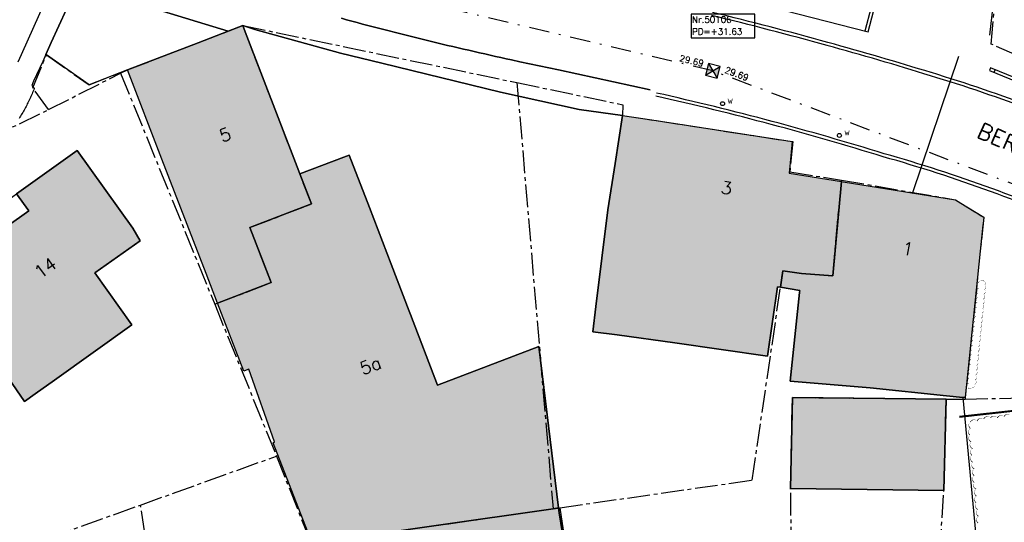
# Model space of a CAD drawing. Header units: metres. Extents: x 202952 to 203755, y 349031 to 349702.
# Tile 49 of 84: x 203266 to 203328, y 349410 to 349442. Entities that reach past the tile are written whole.
import ezdxf
from ezdxf.enums import TextEntityAlignment as Align

# ---------------------------------------------------------------- set-up
doc = ezdxf.new("R2010")
doc.units = ezdxf.units.M
doc.linetypes.add('1-200 CENTER', pattern=[4.28625, 2.8575, -0.47625, 0.47625, -0.47625])
doc.linetypes.add('1-200 DASHDOT', pattern=[2.54, 1.27, -0.635, 0, -0.635])
for name, color, linetype in [('bgt.onbegroeidterreindeel', 252, 'Continuous'), ('PH-ALG-WERKGRENS', 3, '1-200 WERKGRENS'), ('PH-BEST-BEBOUWING', 1, 'Continuous'), ('PH-BEST-BEBOUWING-ARCERING', 254, 'Continuous'), ('PH-BEST-BEGROEIIING', 252, 'Continuous'), ('PH-BEST-HAAG-VERWIJDEREN', 96, '1-200 BLOKHAAG'), ('PH-BEST-HUISNUMMER', 7, 'Continuous'), ('PH-BEST-KADASTRALE-GRENS', 240, '1-200 CENTER'), ('PH-BEST-MUUR-INDICATIEF INGETEKEND', 1, 'Continuous'), ('PH-BEST-PUT-HANDHAVEN', 44, 'Continuous'), ('PH-BEST-RIO-HANDHAVEN-GEMENGD', 44, '1-200 DASHDOT'), ('PH-BEST-RIO-TEKST-PUTTENSTAAT', 8, 'Continuous'), ('PH-BEST-RIO-TEKST-VLOEIVLAK', 8, 'Continuous'), ('PH-BEST-STRAATNAAM-RIOLERING', 7, 'Continuous'), ('PH-BEST-WEGDEEL', 254, 'Continuous'), ('PH-INM-AFSLUITER WATER', 6, 'Continuous'), ('PH-INM-KANTVERHARDING', 9, 'Continuous'), ('PH-OPBREEK-BEGROEIING', 96, 'Continuous')]:
    doc.layers.add(name, color=color, linetype=linetype)
doc.styles.add('ISO', font='ISO')
doc.styles.add('ROMANS', font='romans.shx')
doc.linetypes.add('1-200 BLOKHAAG', pattern='A,0,-0.035,[1,Gras.shx,S=5,R=0,X=0,Y=0.0025],-0.475', length=0.51)
doc.linetypes.add('1-200 WERKGRENS', pattern='A,1.5,-0.6,["WERK",ROMANS,S=0.24,R=0,X=-0.5,Y=-0.12],-0.45', length=2.55)

# ---------------------------------------------------------------- blocks, each defined once
blk = doc.blocks.new('65')
at = {"color": 0}
blk.add_circle((0, 0), 0.25, dxfattribs=at)
at = {"color": 0, "style": 'ISO'}
blk.add_attdef('65', (0.6, 0), '', height=0.9, dxfattribs=at)
blk = doc.blocks.new('*U26')
h = blk.add_hatch(color=256)
h.paths.add_polyline_path([(0, 0), (-0.375, 0.375), (-0.375, -0.375)])
h.paths.add_polyline_path([(0.375, 0.375), (0, 0), (0.375, -0.375)])
for p, q in [((-0.375, -0.375), (0.375, 0.375)), ((-0.375, 0.375), (0.375, -0.375))]:
    blk.add_line(p, q)
blk.add_lwpolyline([(-0.375, -0.375), (0.375, -0.375), (0.375, 0.375), (-0.375, 0.375)], close=True)
blk = doc.blocks.new('Puttenstaat bestaand')
blk.add_wipeout([(0, 0), (4, 0), (4, 1.5), (0, 1.5)])
blk.add_lwpolyline([(0, 0), (4, 0), (4, 1.5), (0, 1.5)], close=True)
at = {"style": 'ROMANS'}
for tag, p in [('NR', (0.066, 0.955)), ('PD', (0.066, 0.203))]:
    blk.add_attdef(tag, p, '', height=0.4, dxfattribs=at)

msp = doc.modelspace()

# ---------------------------------------------------------------- hatches: boundary and pattern name
at = {"layer": 'PH-BEST-BEBOUWING-ARCERING'}
h = msp.add_hatch(color=256, dxfattribs=at)
h.paths.add_polyline_path([(203272.72, 349438.81), (203277.149, 349440.51), (203279.043, 349441.238), (203279.96, 349441.59), (203280.108, 349441.205), (203283.371, 349432.711), (203283.54, 349432.27), (203284.263, 349430.388), (203280.408, 349428.907), (203281.734, 349425.453), (203278.378, 349424.163), (203277.654, 349426.03), (203274.87, 349433.21)], flags=17)
h.paths.add_polyline_path([(203278.378, 349424.163), (203281.734, 349425.453), (203280.408, 349428.907), (203284.263, 349430.388), (203283.54, 349432.27), (203286.29, 349433.326), (203286.64, 349433.46), (203287.908, 349430.157), (203289.268, 349426.615), (203290.403, 349423.658), (203290.48, 349423.458), (203292.185, 349419.018), (203298.528, 349421.433), (203299.761, 349411.306), (203299.427, 349411.258), (203284.31, 349409.082), (203281.855, 349415.399), (203281.944, 349415.446), (203280.346, 349420.011), (203280.162, 349419.944), (203280.032, 349419.897)], flags=16)
h.paths.add_polyline_path([(203264.22, 349420.92), (203260.73, 349425.8), (203263.278, 349427.623), (203265.153, 349428.964), (203266.53, 349429.95), (203265.76, 349431.02), (203269.56, 349433.74), (203273.05, 349428.86), (203273.526, 349428.074), (203270.676, 349426.063), (203273.003, 349422.792), (203268.147, 349419.329), (203266.939, 349418.468), (203266.258, 349417.982)], flags=16)
msp.add_hatch(color=256, dxfattribs=at).paths.add_polyline_path([(203314.353, 349433.405), (203314.438, 349434.305), (203305.901, 349435.624), (203303.79, 349435.95), (203303.322, 349432.936), (203302.87, 349430.02), (203302.11, 349423.955), (203301.912, 349422.37), (203303.44, 349422.165), (203307.074, 349421.678), (203312.883, 349420.83), (203313.519, 349425.186), (203313.699, 349425.157), (203313.852, 349426.196), (203315.019, 349426.03), (203316.977, 349425.879), (203317.52, 349431.796), (203314.25, 349432.32)])
h = msp.add_hatch(color=256, dxfattribs=at)
h.paths.add_polyline_path([(203325.29, 349418.23), (203325.145, 349418.245), (203324.114, 349418.35), (203319.32, 349418.84), (203314.31, 349419.273), (203314.894, 349424.839), (203314.907, 349424.962), (203313.699, 349425.157), (203313.852, 349426.196), (203315.019, 349426.03), (203316.977, 349425.879), (203317.52, 349431.796), (203317.626, 349431.779), (203324.68, 349430.65), (203325.006, 349430.447), (203326.45, 349429.55), (203326.426, 349429.314), (203326.399, 349429.049)], flags=16)
h.paths.add_polyline_path([(203323.94, 349412.392), (203314.334, 349412.522), (203314.444, 349418.238), (203324.102, 349418.143)], flags=17)
h = msp.add_hatch(color=256, dxfattribs=at)
h.paths.add_polyline_path([(203325.291, 349418.23), (203325.146, 349418.245), (203324.115, 349418.35), (203319.321, 349418.84), (203314.311, 349419.273), (203314.895, 349424.839), (203314.908, 349424.962), (203313.7, 349425.157), (203313.853, 349426.196), (203315.02, 349426.03), (203316.978, 349425.879), (203317.521, 349431.796), (203317.627, 349431.779), (203324.681, 349430.65), (203325.007, 349430.447), (203326.451, 349429.55), (203326.427, 349429.314), (203326.4, 349429.049)])
h.paths.add_polyline_path([(203323.941, 349412.392), (203314.335, 349412.522), (203314.445, 349418.238), (203324.103, 349418.143)])
h = msp.add_hatch(color=256, dxfattribs=at)
h.paths.add_polyline_path([(203280.79, 349388.684), (203279.901, 349393.895), (203279.778, 349394.615), (203279.375, 349394.56), (203278.901, 349394.495), (203278.801, 349395.286), (203278.494, 349397.715), (203278.016, 349401.503), (203285.622, 349402.702), (203286.135, 349401.097), (203287.762, 349396.012), (203288.189, 349396.059), (203289.37, 349389.09), (203289.483, 349388.363), (203290.29, 349383.16), (203288.596, 349382.897), (203281.85, 349381.85), (203281.772, 349382.354)], flags=17)
h.paths.add_polyline_path([(203288.438, 349399.677), (203287.777, 349399.558), (203286.277, 349408.402), (203284.686, 349408.115), (203284.31, 349409.082), (203299.427, 349411.258), (203299.761, 349411.306), (203299.799, 349410.998), (203300.146, 349408.919), (203301.051, 349403.503), (203301.284, 349402.106), (203301.971, 349402.222), (203303.486, 349392.63), (203303.875, 349392.724), (203312.087, 349393.82), (203312.37, 349392.52), (203313.35, 349386.6), (203295.472, 349383.631), (203295.112, 349383.571), (203291.37, 349382.95), (203291.305, 349383.34), (203290.637, 349387.381), (203290.39, 349388.87)], flags=16)
h = msp.add_hatch(color=256, dxfattribs=at)
h.paths.add_polyline_path([(203280.791, 349388.684), (203279.902, 349393.895), (203279.779, 349394.615), (203279.376, 349394.56), (203278.902, 349394.495), (203278.802, 349395.286), (203278.495, 349397.715), (203278.017, 349401.503), (203285.623, 349402.702), (203286.136, 349401.097), (203287.763, 349396.012), (203288.19, 349396.059), (203289.371, 349389.09), (203289.484, 349388.363), (203290.291, 349383.16), (203288.597, 349382.897), (203281.851, 349381.85), (203281.773, 349382.354)])
h.paths.add_polyline_path([(203288.439, 349399.677), (203287.778, 349399.558), (203286.278, 349408.402), (203284.687, 349408.115), (203284.311, 349409.082), (203299.428, 349411.258), (203299.762, 349411.306), (203299.8, 349410.998), (203300.147, 349408.919), (203301.052, 349403.503), (203301.285, 349402.106), (203301.972, 349402.222), (203303.487, 349392.63), (203303.876, 349392.724), (203312.088, 349393.82), (203312.371, 349392.52), (203313.351, 349386.6), (203295.473, 349383.631), (203295.113, 349383.571), (203291.371, 349382.95), (203291.306, 349383.34), (203290.638, 349387.381), (203290.391, 349388.87)])

# ---------------------------------------------------------------- linework, layer by layer
at = {"layer": 'bgt.onbegroeidterreindeel'}
msp.add_lwpolyline([(203300.146, 349408.919), (203299.799, 349410.998), (203299.761, 349411.306), (203298.528, 349421.433), (203292.185, 349419.018), (203290.48, 349423.458), (203290.403, 349423.658), (203289.268, 349426.615), (203287.908, 349430.157), (203286.64, 349433.46), (203286.29, 349433.326), (203283.54, 349432.27), (203283.54, 349432.27), (203283.371, 349432.711), (203280.108, 349441.205), (203279.96, 349441.59), (203280.71, 349441.346), (203286.084, 349439.85), (203288.678, 349439.219), (203296.132, 349437.41), (203301.057, 349436.322), (203303.79, 349435.95), (203303.322, 349432.936), (203302.87, 349430.02), (203302.11, 349423.955), (203301.912, 349422.37), (203303.44, 349422.165), (203307.074, 349421.678), (203312.883, 349420.83), (203313.519, 349425.186), (203313.699, 349425.157), (203314.907, 349424.962), (203314.894, 349424.839), (203314.31, 349419.273), (203319.32, 349418.84), (203324.114, 349418.35), (203325.145, 349418.245), (203326.551, 349403.101)], dxfattribs=at)
for points in [[(203264.22, 349420.92), (203266.258, 349417.982), (203266.939, 349418.468), (203268.147, 349419.329), (203273.003, 349422.792), (203270.676, 349426.063), (203273.526, 349428.074), (203273.05, 349428.86), (203269.56, 349433.74), (203265.76, 349431.02), (203266.53, 349429.95), (203265.153, 349428.964), (203263.278, 349427.623), (203260.73, 349425.8), (203264.22, 349420.92)], [(203323.94, 349412.392), (203324.102, 349418.143), (203314.444, 349418.238), (203314.334, 349412.522), (203323.94, 349412.392)]]:
    msp.add_lwpolyline(points, close=True, dxfattribs=at)
at = {"layer": 'PH-ALG-WERKGRENS'}
msp.add_lwpolyline([(203321.986, 349431.055), (203324.889, 349439.673)], dxfattribs=at)
at = {"layer": 'PH-BEST-BEBOUWING'}
for points in [[(203272.72, 349438.81), (203277.149, 349440.51), (203279.043, 349441.238), (203279.96, 349441.59), (203280.108, 349441.205), (203283.371, 349432.711), (203283.54, 349432.27), (203284.263, 349430.388), (203280.408, 349428.907), (203281.734, 349425.453), (203278.378, 349424.163), (203277.654, 349426.03), (203274.87, 349433.21), (203272.72, 349438.81)], [(203307.074, 349421.678), (203303.44, 349422.165), (203301.912, 349422.37), (203302.11, 349423.955), (203302.87, 349430.02), (203303.322, 349432.936), (203303.79, 349435.95), (203305.901, 349435.624), (203314.438, 349434.305), (203314.353, 349433.405), (203314.25, 349432.32), (203317.52, 349431.796), (203316.977, 349425.879), (203315.019, 349426.03), (203313.852, 349426.196), (203313.699, 349425.157), (203313.519, 349425.186), (203312.883, 349420.83), (203307.074, 349421.678)], [(203264.22, 349420.92), (203260.73, 349425.8), (203263.278, 349427.623), (203265.153, 349428.964), (203266.53, 349429.95), (203265.76, 349431.02), (203269.56, 349433.74), (203273.05, 349428.86), (203273.526, 349428.074), (203270.676, 349426.063), (203273.003, 349422.792), (203268.147, 349419.329), (203266.939, 349418.468), (203266.258, 349417.982), (203264.22, 349420.92)], [(203278.378, 349424.163), (203281.734, 349425.453), (203280.408, 349428.907), (203284.263, 349430.388), (203283.54, 349432.27), (203286.29, 349433.326), (203286.64, 349433.46), (203287.908, 349430.157), (203289.268, 349426.615), (203290.403, 349423.658), (203290.48, 349423.458), (203292.185, 349419.018), (203298.528, 349421.433), (203299.761, 349411.306), (203299.427, 349411.258), (203284.31, 349409.082), (203281.855, 349415.399), (203281.944, 349415.446), (203280.346, 349420.011), (203280.162, 349419.944), (203280.032, 349419.897), (203278.378, 349424.163)], [(203325.29, 349418.23), (203325.145, 349418.245), (203324.114, 349418.35), (203319.32, 349418.84), (203314.31, 349419.273), (203314.894, 349424.839), (203314.907, 349424.962), (203313.699, 349425.157), (203313.852, 349426.196), (203315.019, 349426.03), (203316.977, 349425.879), (203317.52, 349431.796), (203317.626, 349431.779), (203324.68, 349430.65), (203325.006, 349430.447), (203326.45, 349429.55), (203326.426, 349429.314), (203326.399, 349429.049), (203325.29, 349418.23)], [(203263.434, 349429.346), (203265.76, 349431.02), (203266.53, 349429.95), (203265.153, 349428.964), (203264.199, 349428.282), (203263.434, 349429.346)], [(203323.94, 349412.392), (203314.334, 349412.522), (203314.444, 349418.238), (203324.102, 349418.143), (203323.94, 349412.392)], [(203288.438, 349399.677), (203287.777, 349399.558), (203286.277, 349408.402), (203284.686, 349408.115), (203284.31, 349409.082), (203299.427, 349411.258), (203299.761, 349411.306), (203299.799, 349410.998), (203300.146, 349408.919), (203301.051, 349403.503), (203301.284, 349402.106), (203301.971, 349402.222), (203303.486, 349392.63), (203303.875, 349392.724), (203312.087, 349393.82), (203312.37, 349392.52), (203313.35, 349386.6), (203295.472, 349383.631), (203295.112, 349383.571), (203291.37, 349382.95), (203291.305, 349383.34), (203290.637, 349387.381), (203290.39, 349388.87), (203288.438, 349399.677)]]:
    msp.add_lwpolyline(points, close=True, dxfattribs=at)
at = {"layer": 'PH-BEST-BEGROEIIING'}
msp.add_lwpolyline([(203279.043, 349441.238), (203277.149, 349440.51), (203272.72, 349438.81), (203270.311, 349437.863), (203267.632, 349439.75), (203267.596, 349439.767), (203267.939, 349440.518), (203268.9, 349442.622), (203269.134, 349443.135), (203270.892, 349443.722), (203273.739, 349442.854), (203274.446, 349442.639), (203279.043, 349441.238)], close=True, dxfattribs=at)
at = {"layer": 'PH-BEST-HAAG-VERWIJDEREN'}
msp.add_lwpolyline([(203327.162, 349438.834), (203327.08, 349438.652)], dxfattribs=at)
at = {"layer": 'PH-BEST-KADASTRALE-GRENS', "ltscale": 0.5}
for p, q in [((203279.96, 349441.59), (203297.161, 349438.008)), ((203266.781, 349437.671), (203267.632, 349439.75)), ((203267.632, 349439.75), (203270.311, 349437.863)), ((203267.763, 349436.309), (203272.291, 349438.597)), ((203271.929, 349438.494), (203272.291, 349438.597)), ((203272.291, 349438.597), (203278.193, 349424.092)), ((203270.311, 349437.863), (203271.929, 349438.494)), ((203297.161, 349438.008), (203299.427, 349411.258)), ((203267.763, 349436.309), (203266.781, 349437.671)), ((203278.193, 349424.092), (203282.071, 349414.56)), ((203325.288, 349418.142), (203359.547, 349418.835)), ((203324.102, 349418.143), (203325.288, 349418.142)), ((203273.536, 349411.487), (203282.071, 349414.56)), ((203282.071, 349414.56), (203284.244, 349409.073)), ((203259.751, 349406.524), (203273.536, 349411.487)), ((203276.15, 349394.891), (203273.536, 349411.487)), ((203284.244, 349409.073), (203299.427, 349411.258)), ((203299.427, 349411.258), (203299.85, 349411.319))]:
    msp.add_line(p, q, dxfattribs=at)
for points in [[(203344.229, 349432.751), (203326.918, 349440.429), (203327.42, 349446.35)], [(203272.291, 349438.597), (203272.72, 349438.81), (203279.96, 349441.59)], [(203278.193, 349424.092), (203281.734, 349425.453), (203280.408, 349428.907), (203284.263, 349430.388), (203283.54, 349432.27), (203279.96, 349441.59)], [(203297.161, 349438.008), (203303.814, 349436.617), (203303.79, 349435.95), (203314.47, 349434.3), (203314.287, 349432.405), (203317.529, 349431.891)], [(203256.427, 349428.868), (203264.013, 349434.496), (203267.763, 349436.309)], [(203299.85, 349411.319), (203311.918, 349413.05), (203313.852, 349426.196), (203315.019, 349426.03), (203316.977, 349425.879), (203317.529, 349431.891)], [(203317.529, 349431.891), (203324.68, 349430.65), (203326.45, 349429.55), (203325.29, 349418.23), (203325.288, 349418.142)], [(203309.114, 349403.433), (203314.442, 349404.397), (203314.334, 349412.522), (203314.444, 349418.238), (203324.102, 349418.143)], [(203312.837, 349386.522), (203313.35, 349386.6), (203315.83, 349387.23), (203327.603, 349390.977), (203324.54, 349404.721), (203323.709, 349408.539), (203323.94, 349412.392), (203324.102, 349418.143)], [(203299.85, 349411.319), (203301.156, 349402.095), (203309.114, 349403.433)]]:
    msp.add_lwpolyline(points, dxfattribs=at)
at = {"layer": 'PH-BEST-MUUR-INDICATIEF INGETEKEND'}
msp.add_lwpolyline([(203339.235, 349433.896), (203326.883, 349438.945), (203326.803, 349438.762), (203339.159, 349433.711)], close=True, dxfattribs=at)
at = {"layer": 'PH-BEST-RIO-HANDHAVEN-GEMENGD'}
for p, q in [((203309.452, 349438.748), (203267.92, 349448.57)), ((203353.859, 349421.964), (203309.452, 349438.748))]:
    msp.add_line(p, q, dxfattribs=at)
at = {"layer": 'PH-BEST-WEGDEEL'}
for p, q in [((203279.043, 349441.238), (203274.446, 349442.639)), ((203286.142, 349442.045), (203286.473, 349441.955)), ((203286.473, 349441.955), (203286.805, 349441.865)), ((203286.805, 349441.865), (203287.137, 349441.776)), ((203287.137, 349441.776), (203287.469, 349441.687)), ((203287.469, 349441.687), (203287.801, 349441.599)), ((203279.96, 349441.59), (203279.043, 349441.238)), ((203280.71, 349441.346), (203279.96, 349441.59)), ((203286.084, 349439.85), (203280.71, 349441.346)), ((203287.801, 349441.599), (203288.134, 349441.511)), ((203288.134, 349441.511), (203288.466, 349441.424)), ((203288.466, 349441.424), (203288.799, 349441.338)), ((203288.799, 349441.338), (203289.132, 349441.252)), ((203289.132, 349441.252), (203289.465, 349441.167)), ((203289.465, 349441.167), (203289.798, 349441.082)), ((203289.798, 349441.082), (203290.131, 349440.998)), ((203290.131, 349440.998), (203290.465, 349440.915)), ((203290.465, 349440.915), (203290.798, 349440.832)), ((203290.798, 349440.832), (203291.131, 349440.749)), ((203291.131, 349440.749), (203291.465, 349440.667)), ((203291.465, 349440.667), (203291.799, 349440.586)), ((203291.799, 349440.586), (203292.133, 349440.505)), ((203292.133, 349440.505), (203292.468, 349440.425)), ((203292.468, 349440.425), (203292.802, 349440.346)), ((203288.678, 349439.219), (203286.084, 349439.85)), ((203292.802, 349440.346), (203293.136, 349440.267)), ((203293.136, 349440.267), (203293.471, 349440.189)), ((203293.471, 349440.189), (203293.805, 349440.111)), ((203293.805, 349440.111), (203294.14, 349440.034)), ((203294.14, 349440.034), (203294.475, 349439.957)), ((203294.475, 349439.957), (203294.81, 349439.881)), ((203294.81, 349439.881), (203295.145, 349439.805)), ((203295.145, 349439.805), (203295.481, 349439.73)), ((203296.132, 349437.41), (203288.678, 349439.219)), ((203295.481, 349439.73), (203295.816, 349439.656)), ((203295.816, 349439.656), (203296.152, 349439.582)), ((203296.152, 349439.582), (203296.488, 349439.509)), ((203296.488, 349439.509), (203296.824, 349439.436)), ((203296.824, 349439.436), (203297.348, 349439.322)), ((203297.348, 349439.322), (203299.759, 349438.8)), ((203299.759, 349438.8), (203305.528, 349437.55)), ((203301.057, 349436.322), (203296.132, 349437.41)), ((203303.79, 349435.95), (203301.057, 349436.322))]:
    msp.add_line(p, q, dxfattribs=at)
for points in [[(203319.961, 349444.265), (203320.623, 349446.485), (203327.222, 349444.508), (203326.951, 349442.259), (203326.82, 349440.988)], [(203265.866, 349439.306), (203266.073, 349439.766), (203267.586, 349443.137)], [(203268.9, 349442.622), (203267.939, 349440.518), (203267.596, 349439.767), (203267.401, 349439.34), (203266.83, 349438.09), (203266.711, 349437.83), (203266.867, 349437.629), (203266.835, 349437.548), (203266.802, 349437.467), (203266.768, 349437.386), (203266.734, 349437.305), (203266.699, 349437.225), (203266.663, 349437.145), (203266.627, 349437.065), (203266.59, 349436.985), (203266.553, 349436.906), (203266.515, 349436.827), (203266.476, 349436.748), (203266.437, 349436.67), (203266.397, 349436.592), (203266.357, 349436.514), (203266.316, 349436.437), (203266.274, 349436.36), (203266.232, 349436.283), (203266.189, 349436.207), (203266.146, 349436.131), (203266.102, 349436.055), (203266.057, 349435.98), (203266.012, 349435.905), (203265.966, 349435.83), (203265.919, 349435.756)], [(203305.528, 349437.55), (203299.759, 349438.8), (203297.348, 349439.322), (203296.824, 349439.436), (203296.488, 349439.509), (203296.152, 349439.582), (203295.816, 349439.656), (203295.481, 349439.73), (203295.145, 349439.805), (203294.81, 349439.881), (203294.475, 349439.957), (203294.14, 349440.034), (203293.805, 349440.111), (203293.471, 349440.189), (203293.136, 349440.267), (203292.802, 349440.346), (203292.468, 349440.425), (203292.133, 349440.505), (203291.799, 349440.586), (203291.465, 349440.667), (203291.131, 349440.749), (203290.798, 349440.832), (203290.465, 349440.915), (203290.131, 349440.998), (203289.798, 349441.082), (203289.465, 349441.167), (203289.132, 349441.252), (203288.799, 349441.338), (203288.466, 349441.424), (203288.134, 349441.511), (203287.801, 349441.599), (203287.469, 349441.687), (203287.137, 349441.776), (203286.805, 349441.865), (203286.473, 349441.955), (203286.142, 349442.045)]]:
    msp.add_lwpolyline(points, dxfattribs=at)
at = {"layer": 'PH-INM-KANTVERHARDING', "flags": 128}
for points in [[(203311.007, 349445.749), (203310.458, 349443.461), (203319.202, 349441.2), (203319.989, 349444.25)], [(203319.008, 349441.25), (203319.796, 349444.3)], [(203328.656, 349408.574), (203328.622, 349413.909), (203328.71, 349417.454), (203324.935, 349417.041)], [(203328.606, 349408.574), (203328.572, 349413.91), (203328.658, 349417.398), (203324.94, 349416.991)]]:
    msp.add_lwpolyline(points, dxfattribs=at)
for points in [[(203355.147, 349406.413), (203355.167, 349412.054, 0.292299), (203349.059, 349421.655, 0.010125), (203345.441, 349423.42, 0.010073), (203341.773, 349425.03), (203333.529, 349428.685, 0.036818), (203320.193, 349433.544, 0.010033), (203313.174, 349435.572, 0.010265), (203305.915, 349437.354)], [(203354.947, 349406.407), (203354.967, 349412.055, 0.292396), (203348.971, 349421.476, 0.010135), (203345.357, 349423.239, 0.010079), (203341.694, 349424.846), (203333.447, 349428.503, 0.036826), (203320.136, 349433.353, 0.010037), (203313.122, 349435.379, 0.010265), (203305.871, 349437.159, 0.010265)]]:
    msp.add_lwpolyline(points, format="xyb", dxfattribs=at)
at = {"layer": 'PH-INM-KANTVERHARDING'}
for centre, radius, start, end in [((203253.322, 349211.758), 237.383, 72.88988, 74.52277), ((203253.322, 349211.758), 237.183, 72.88978, 74.52277), ((203294.371, 349343.72), 99.185, 65.17384, 73.12483), ((203294.371, 349343.72), 98.985, 65.17221, 73.12506)]:
    msp.add_arc(centre, radius, start, end, dxfattribs=at)
at = {"layer": 'PH-OPBREEK-BEGROEIING'}
msp.add_lwpolyline([(203326.171, 349425.511, 0, 0.03, -0.520567), (203326.469, 349425.538, 0, 0.03, -0.520567), (203326.518, 349425.316, 0, 0.03, -0.520567), (203326.487, 349425.018, 0, 0.03, -0.520567), (203326.457, 349424.719, 0, 0.03, -0.520567), (203326.427, 349424.421, 0, 0.03, -0.520567), (203326.396, 349424.123, 0, 0.03, -0.520567), (203326.366, 349423.824, 0, 0.03, -0.520567), (203326.335, 349423.526, 0, 0.03, -0.520567), (203326.305, 349423.227, 0, 0.03, -0.520567), (203326.275, 349422.929, 0, 0.03, -0.520567), (203326.244, 349422.63, 0, 0.03, -0.520567), (203326.214, 349422.332, 0, 0.03, -0.520567), (203326.184, 349422.033, 0, 0.03, -0.520567), (203326.153, 349421.735, 0, 0.03, -0.520567), (203326.123, 349421.436, 0, 0.03, -0.520567), (203326.093, 349421.138, 0, 0.03, -0.520567), (203326.062, 349420.839, 0, 0.03, -0.520567), (203326.032, 349420.541, 0, 0.03, -0.520567), (203326.002, 349420.243, 0, 0.03, -0.520567), (203325.971, 349419.944, 0, 0.03, -0.520567), (203325.941, 349419.646, 0, 0.03, -0.520567), (203325.911, 349419.347, 0, 0.03, -0.520567), (203325.88, 349419.049, 0, 0.03, -0.520567), (203325.743, 349418.858, 0, 0.03, -0.520567), (203325.46, 349418.846, 0, 0.03, -0.520567), (203325.492, 349419.144, 0, 0.03, -0.520567), (203325.524, 349419.442, 0, 0.03, -0.520567), (203325.555, 349419.741, 0, 0.03, -0.520567), (203325.587, 349420.039, 0, 0.03, -0.520567), (203325.619, 349420.337, 0, 0.03, -0.520567), (203325.651, 349420.636, 0, 0.03, -0.520567), (203325.683, 349420.934, 0, 0.03, -0.520567), (203325.714, 349421.232, 0, 0.03, -0.520567), (203325.746, 349421.531, 0, 0.03, -0.520567), (203325.778, 349421.829, 0, 0.03, -0.520567), (203325.81, 349422.127, 0, 0.03, -0.520567), (203325.842, 349422.426, 0, 0.03, -0.520567), (203325.873, 349422.724, 0, 0.03, -0.520567), (203325.905, 349423.022, 0, 0.03, -0.520567), (203325.937, 349423.32, 0, 0.03, -0.520567), (203325.969, 349423.619, 0, 0.03, -0.520567), (203326.001, 349423.917, 0, 0.03, -0.520567), (203326.032, 349424.215, 0, 0.03, -0.520567), (203326.064, 349424.514, 0, 0.03, -0.520567), (203326.096, 349424.812, 0, 0.03, -0.520567), (203326.128, 349425.11, 0, 0.03, -0.520567)], format="xyseb", close=True, dxfattribs=at)
msp.add_lwpolyline([(203328.15, 349417.123, 0, 0.05, 0.520567), (203327.726, 349417.039, 0, 0.05, 0.520567), (203327.304, 349416.95, 0, 0.05, 0.520567), (203326.879, 349416.971, 0, 0.05, 0.520567), (203326.449, 349416.888, 0, 0.05, 0.520567), (203326.043, 349416.756, 0, 0.05, 0.520567), (203325.61, 349416.693, 0, 0.05, 0.520567), (203325.619, 349416.303, 0, 0.05, 0.520567), (203325.586, 349415.88, 0, 0.05, 0.520567), (203325.656, 349415.452, 0, 0.05, 0.520567), (203325.744, 349415.032, 0, 0.05, 0.520567), (203325.716, 349414.608, 0, 0.05, 0.520567), (203325.756, 349414.173, 0, 0.05, 0.520567), (203325.862, 349413.761, 0, 0.05, 0.520567), (203325.853, 349413.332, 0, 0.05, 0.520567), (203325.862, 349412.898, 0, 0.05, 0.520567), (203325.972, 349412.489, 0, 0.05, 0.520567), (203325.993, 349412.053, 0, 0.05, 0.520567), (203325.976, 349411.627, 0, 0.05, 0.520567), (203326.076, 349411.213, 0, 0.05, 0.520567), (203326.128, 349410.779, 0, 0.05, 0.520567), (203326.096, 349410.356, 0, 0.05, 0.520567)], format="xyseb", dxfattribs=at)

# ---------------------------------------------------------------- block references
at = {"layer": 'PH-BEST-PUT-HANDHAVEN', "rotation": 346.6944592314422}
msp.add_blockref('*U26', (203309.452, 349438.748), dxfattribs=at)
at = {"layer": 'PH-INM-AFSLUITER WATER', "xscale": 0.5, "yscale": 0.5, "zscale": 0.5}
for p in [(203310.059, 349436.685), (203317.394, 349434.69)]:
    msp.add_blockref('65', p, dxfattribs=at).add_auto_attribs({'65': 'w'})

# ---------------------------------------------------------------- texts
at = {"layer": 'PH-BEST-HUISNUMMER', "style": 'ROMANS'}
for s, rotation, p in [('5', 21, (203278.845, 349434.734)), ('3', 351.2, (203310.318, 349431.4)), ('1', 350.2, (203321.687, 349427.584)), ('14', 35.6, (203267.565, 349426.386)), ('5a', 21, (203287.964, 349420.244))]:
    msp.add_text(s, height=0.8, rotation=rotation, dxfattribs=at).set_placement(p, align=Align.MIDDLE_CENTER)
at = {"layer": 'PH-BEST-RIO-TEKST-VLOEIVLAK', "style": 'ROMANS'}
for rotation, p in [(346.70664, (203307.326, 349439.357)), (339.28805, (203310.163, 349438.644))]:
    msp.add_text('29.69', height=0.4, rotation=rotation, dxfattribs=at).set_placement(p)
at = {"layer": 'PH-BEST-STRAATNAAM-RIOLERING', "style": 'ROMANS'}
msp.add_text('BERGERWEG', height=1, rotation=336.45993, dxfattribs=at).set_placement((203329.808, 349433.484), align=Align.MIDDLE_CENTER)

# ---------------------------------------------------------------- next in the draw order: block references
at = {"layer": 'PH-BEST-RIO-TEKST-PUTTENSTAAT'}
msp.add_blockref('Puttenstaat bestaand', (203308.083, 349440.812), dxfattribs=at).add_auto_attribs({'PD': 'PD=+31.63', 'NR': 'Nr.50106'})

# ---------------------------------------------------------------- next in the draw order: linework, layer by layer
at = {"layer": 'PH-INM-KANTVERHARDING'}
for radius, end in [(237.38, 76.32989), (237.18, 76.32967)]:
    msp.add_arc((203253.323, 349211.76), radius, 74.52276, end, dxfattribs=at)

doc.saveas('drawing.dxf')
